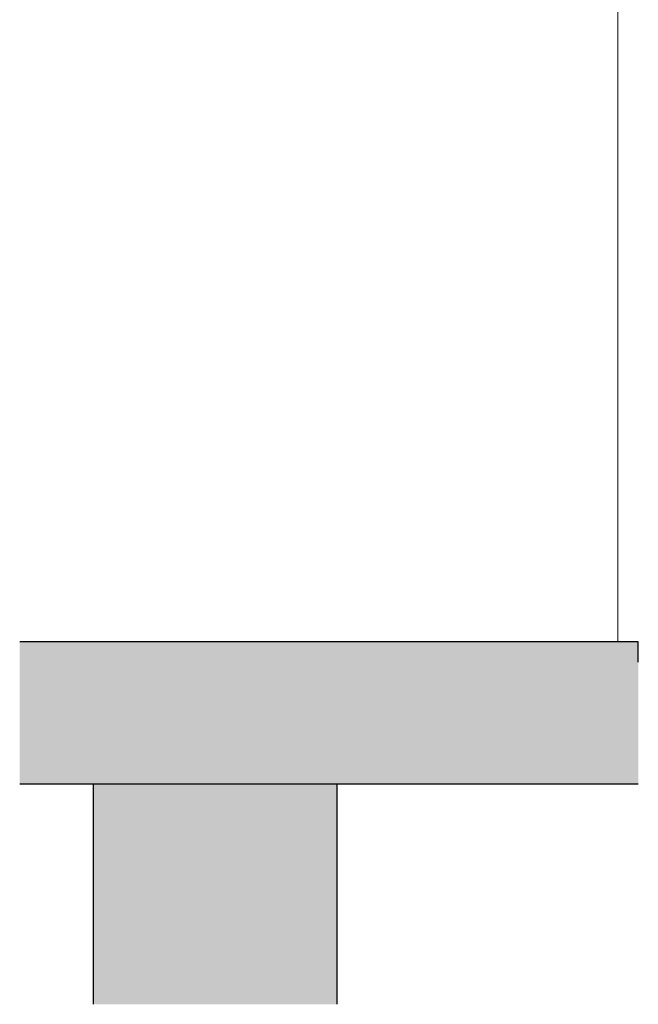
# Model space of a CAD drawing. Header units: millimetres. Extents: x -56182 to 286826, y -36685 to 98759.
# Tile 2 of 48: x -56182 to -54660, y -892 to 1530. Entities that reach past the tile are written whole.
import ezdxf

# ---------------------------------------------------------------- set-up
doc = ezdxf.new("R2010")
doc.units = ezdxf.units.MM
doc.layers.add('Cut Pattern-1', color=9, linetype='Continuous', lineweight=9, true_color=0x808080)
for name, color, linetype, lineweight in [('Floors-1', 7, 'Continuous', 25), ('Walls', 7, 'Continuous', 18), ('Walls-1', 7, 'Continuous', 25)]:
    doc.layers.add(name, color=color, linetype=linetype, lineweight=lineweight)

msp = doc.modelspace()

# ---------------------------------------------------------------- hatches: boundary and pattern name
at = {"layer": 'Cut Pattern-1'}
for points in [[(-56181.6, -350), (-54660.4, -350), (-54660.4, 0), (-56181.6, 0), (-56181.6, -314)], [(-55400.8, -892.1), (-55400.8, -350), (-56000.8, -350), (-56000.8, -892.1), (-55734.9, -892.1)]]:
    msp.add_hatch(color=256, dxfattribs=at).paths.add_polyline_path(points)

# ---------------------------------------------------------------- linework, layer by layer
at = {"layer": 'Floors-1'}
for p, q in [((-54660.4, 0), (-56181.6, 0)), ((-54660.4, -50), (-54660.4, 0)), ((-56181.6, -350), (-54660.4, -350))]:
    msp.add_line(p, q, dxfattribs=at)
at = {"layer": 'Walls'}
msp.add_line((-54710.4, 0), (-54710.4, 2344.6), dxfattribs=at)
at = {"layer": 'Walls-1'}
for p, q in [((-56000.8, -350), (-56000.8, -892.1)), ((-55400.8, -892.1), (-55400.8, -350))]:
    msp.add_line(p, q, dxfattribs=at)

doc.saveas('drawing.dxf')
